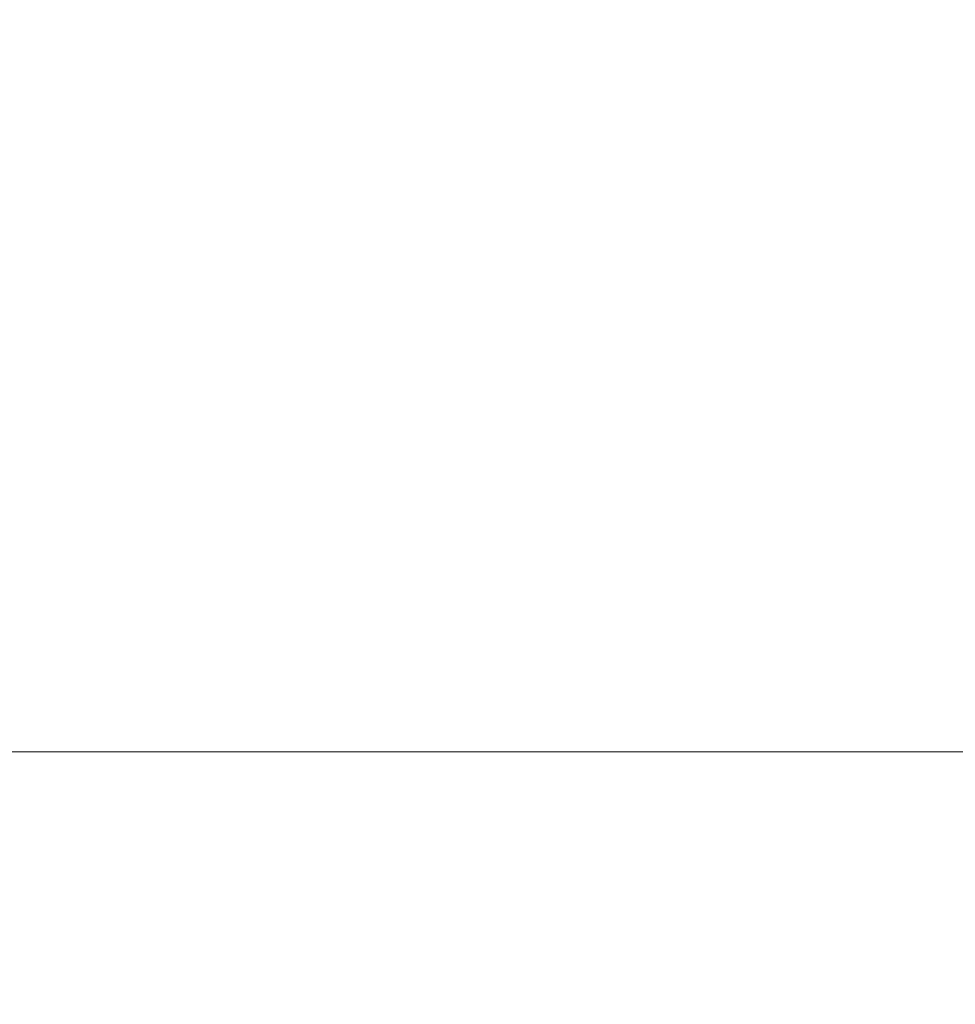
# Model space of a CAD drawing. Header units: millimetres. Extents: x 11 to 55443, y -2 to 19464.
# Tile 73 of 135: x 29586 to 29660, y 10834 to 10912. Entities that reach past the tile are written whole.
import ezdxf

# ---------------------------------------------------------------- set-up
doc = ezdxf.new("R2010")
doc.units = ezdxf.units.MM
doc.header["$MEASUREMENT"] = 0
doc.linetypes.add('Wipeout_Contour', pattern=[1000, 0, -1000])
doc.layers.add('Nowe_A__SCIANY', color=7, linetype='Continuous')
doc.layers.add('Nowe_Drzwi Archicad', color=7, linetype='Continuous')
doc.layers.add('Nowe_A__SCIANY_Nr_pióra__87', color=7, linetype='Continuous', lineweight=13)

# ---------------------------------------------------------------- blocks, each defined once
blk = doc.blocks.new('ElemPrzekroju_4_1', base_point=(7287.149, 10853.983))
at = {"color": 254, "linetype": 'Wipeout_Contour', "lineweight": 0, "ltscale": 247704.234662}
blk.add_wipeout([(26723.815, 10853.983), (29933.815, 10853.983), (29933.815, 10969.983), (29753.815, 10969.983), (29753.815, 10923.983), (29453.816, 10923.983), (29453.816, 10969.983), (26723.815, 10969.983)], dxfattribs=at).dxf.layer = 'Nowe_Drzwi Archicad'
blk = doc.blocks.new('ElemPrzekroju_32_1', base_point=(7287.149, 10853.983))
at = {"color": 254, "linetype": 'Wipeout_Contour', "lineweight": 0, "ltscale": 121355.782522}
blk.add_wipeout([(26703.815, 10853.983), (26703.815, 10833.983), (29953.816, 10833.983), (29953.816, 10853.983)], dxfattribs=at).dxf.layer = 'Nowe_A__SCIANY'
at = {"layer": 'Nowe_A__SCIANY_Nr_pióra__87', "color": 7, "linetype": 'Continuous', "lineweight": 13}
blk.add_line((29953.815, 10853.983), (26703.815, 10853.983), dxfattribs=at)

msp = doc.modelspace()

# ---------------------------------------------------------------- block references
at = {"layer": 'Nowe_Drzwi Archicad', "lineweight": 0}
msp.add_blockref('ElemPrzekroju_4_1', (7287.149, 10853.983), dxfattribs=at)

# ---------------------------------------------------------------- next in the draw order: block references
at = {"layer": 'Nowe_A__SCIANY', "lineweight": 0}
msp.add_blockref('ElemPrzekroju_32_1', (7287.149, 10853.983), dxfattribs=at)

doc.saveas('drawing.dxf')
